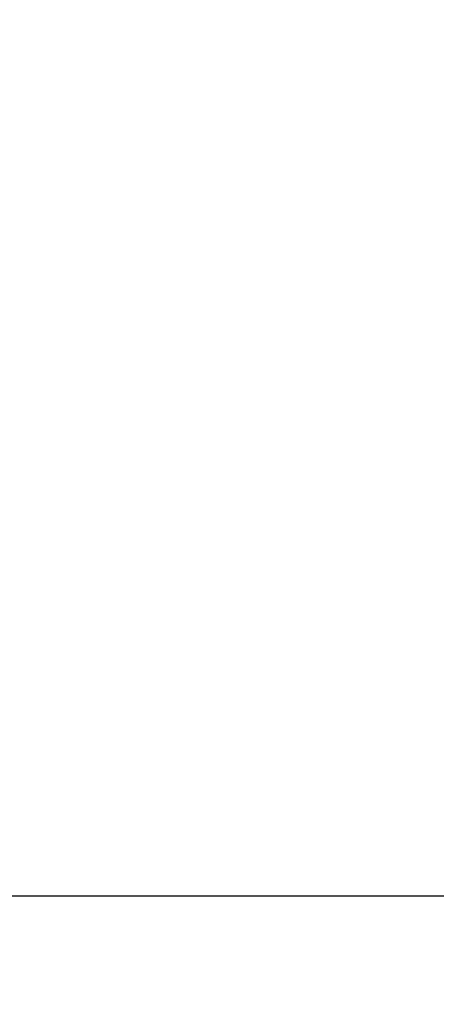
# Model space of a CAD drawing. Header units: millimetres. Extents: x 525 to 788, y 277 to 384.
# Tile 29 of 130: x 714.05 to 715.68, y 324 to 327.86. Entities that reach past the tile are written whole.
import ezdxf

# ---------------------------------------------------------------- set-up
doc = ezdxf.new("R2010")
doc.units = ezdxf.units.MM
doc.header["$LTSCALE"] = 5
doc.header["$PDMODE"] = 3
doc.header["$PDSIZE"] = 0.3125
doc.linetypes.add('CENTER', pattern=[0.6, 0.375, -0.075, 0.075, -0.075])
doc.layers.get('0').update_dxf_attribs({"linetype": 'CONTINUOUS'})
doc.layers.get('Defpoints').update_dxf_attribs({"linetype": 'CONTINUOUS'})
doc.layers.add('dim', color=6, linetype='CONTINUOUS', lineweight=9)
doc.styles.add('Verdana', font='verdana.ttf', dxfattribs={"height": 3})
doc.dimstyles.new('aaaaaaaa 3.0', dxfattribs={"dimtxt": 3, "dimasz": 2.5, "dimexe": 1.25, "dimexo": 0.625, "dimtad": 1, "dimzin": 9, "dimdsep": 46, "dimtxsty": 'Verdana', "dimcen": 0, "dimazin": 0, "dimtfac": 1, "dimtofl": 0, "dimtmove": 0, "dimatfit": 3, "dimfxl": 1, "dimlwd": 25, "dimlwe": 25, "dimarcsym": 0})

# ---------------------------------------------------------------- blocks, each defined once
blk = doc.blocks.new('*D55')
at = {"layer": 'Defpoints', "color": 0}
for p in [(767.5081, 331.9082), (697.2861, 316.9379)]:
    blk.add_point(p, dxfattribs=at)
at = {"layer": 'dim', "color": 0, "lineweight": 25}
blk.add_line((785.4949, 335.7427), (769.9532, 332.4294), dxfattribs=at)
at = {"layer": 'dim', "color": 0}
blk.add_solid([(769.8663, 332.8369), (770.04, 332.0219), (767.5081, 331.9082)], dxfattribs=at)
at = {"layer": 'dim', "color": 0, "insert": (778.4472, 336.689), "char_height": 3, "attachment_point": 5, "rotation": 12.0345, "style": 'Verdana'}
blk.add_mtext('∅71.8', dxfattribs=at)

msp = doc.modelspace()

# ---------------------------------------------------------------- linework, layer by layer
at = {"color": 1, "linetype": 'CENTER', "ltscale": 5}
msp.add_line((693.3729, 324.423), (771.2184, 324.423), dxfattribs=at)
at = {"linetype": 'Continuous'}
msp.add_arc((732.3971, 324.423), 35.9, 323.58286, 216.35846, dxfattribs=at)

# ---------------------------------------------------------------- dimensions: what is measured, and where the dimension line sits
at = {"layer": 'dim'}
dim = msp.add_diameter_dim_2p(p1=(697.2861, 316.9379), p2=(767.5081, 331.9082), dimstyle='aaaaaaaa 3.0', dxfattribs=at)
dim.commit()
dim.dimension.update_dxf_attribs({"geometry": '*D55', "text_midpoint": (777.7194, 334.0851), "dimtype": 163})

doc.saveas('drawing.dxf')
